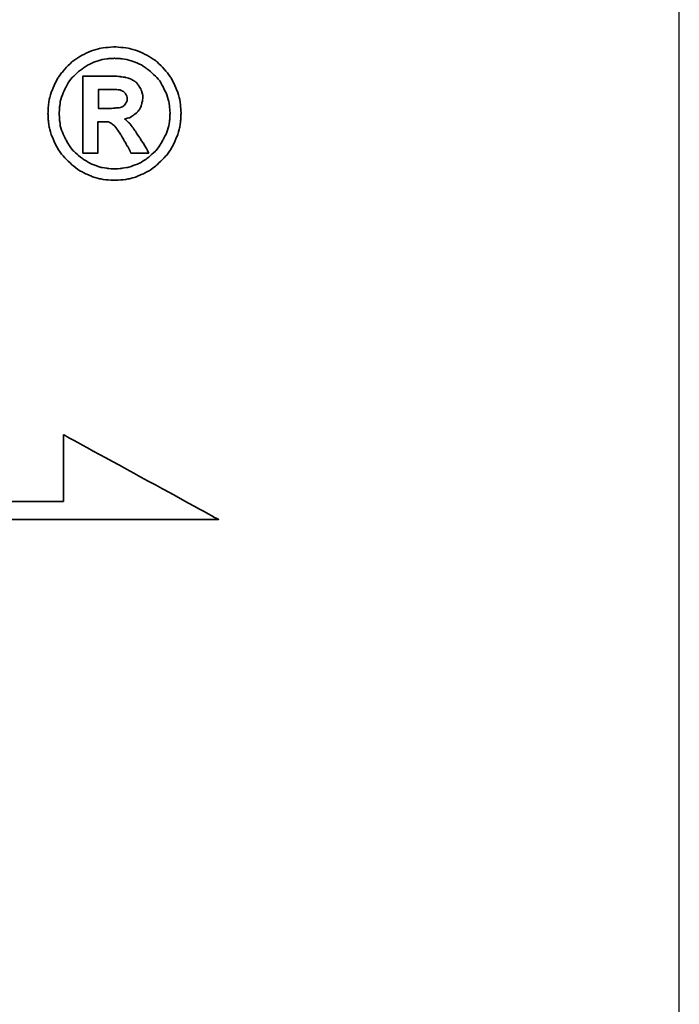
# Model space of a CAD drawing. Header units: millimetres. Extents: x 36 to 369, y 420 to 544.
# Tile 45 of 47: x 309.33 to 313.95, y 452.67 to 459.57. Entities that reach past the tile are written whole.
import ezdxf

# ---------------------------------------------------------------- set-up
doc = ezdxf.new("R2010")
doc.units = ezdxf.units.MM
for name, color, linetype in [('2', 7, 'CONTINUOUS'), ('DIM', 4, 'CONTINUOUS'), ('layer 1', 7, 'CONTINUOUS')]:
    doc.layers.add(name, color=color, linetype=linetype)

# ---------------------------------------------------------------- blocks, each defined once
blk = doc.blocks.new('TBI MOTION logo(完整正式版)')
at = {"layer": 'layer 1', "color": 22, "lineweight": 35}
for points, knots in [([(81.20634, 4.98624), (81.20634, 4.98624), (81.18649, 5.32862), (81.18649, 5.32862), (81.18649, 5.32862), (81.18649, 5.32862), (81.13886, 5.66206), (81.13886, 5.66206), (81.13886, 5.66206), (81.13886, 5.66206), (81.04359, 5.97764), (81.04359, 5.97764), (81.04359, 5.97764), (81.04359, 5.97764), (80.91061, 6.29124), (80.91061, 6.29124), (80.91061, 6.29124), (80.91061, 6.29124), (80.75778, 6.58697), (80.75778, 6.58697), (80.75778, 6.58697), (80.75778, 6.58697), (80.5593, 6.85294), (80.5593, 6.85294), (80.5593, 6.85294), (80.5593, 6.85294), (80.33105, 7.1189), (80.33105, 7.1189), (80.33105, 7.1189), (80.33105, 7.1189), (80.09287, 7.33921), (80.09287, 7.33921), (80.09287, 7.33921), (80.09287, 7.33921), (79.815, 7.51982), (79.815, 7.51982), (79.815, 7.51982), (79.815, 7.51982), (79.51133, 7.69051), (79.51133, 7.69051), (79.51133, 7.69051), (79.51133, 7.69051), (79.19773, 7.8235), (79.19773, 7.8235), (79.19773, 7.8235), (79.19773, 7.8235), (78.88215, 7.91877), (78.88215, 7.91877), (78.88215, 7.91877), (78.88215, 7.91877), (78.54871, 7.95846), (78.54871, 7.95846), (78.54871, 7.95846), (78.54871, 7.95846), (78.21526, 7.98625), (78.21526, 7.98625), (78.21526, 7.98625), (78.21526, 7.98625), (77.87388, 7.95846), (77.87388, 7.95846), (77.87388, 7.95846), (77.87388, 7.95846), (77.54044, 7.91877), (77.54044, 7.91877), (77.54044, 7.91877), (77.54044, 7.91877), (77.22485, 7.8235), (77.22485, 7.8235), (77.22485, 7.8235), (77.22485, 7.8235), (76.91027, 7.69051), (76.91027, 7.69051), (76.91027, 7.69051), (76.91027, 7.69051), (76.6056, 7.51982), (76.6056, 7.51982), (76.6056, 7.51982), (76.6056, 7.51982), (76.32972, 7.33921), (76.32972, 7.33921), (76.32972, 7.33921), (76.32972, 7.33921), (76.09154, 7.1189), (76.09154, 7.1189), (76.09154, 7.1189), (76.09154, 7.1189), (75.86329, 6.85294), (75.86329, 6.85294), (75.86329, 6.85294), (75.86329, 6.85294), (75.66382, 6.58697), (75.66382, 6.58697), (75.66382, 6.58697), (75.66382, 6.58697), (75.51099, 6.29124), (75.51099, 6.29124), (75.51099, 6.29124), (75.51099, 6.29124), (75.37702, 5.97764), (75.37702, 5.97764), (75.37702, 5.97764), (75.37702, 5.97764), (75.28175, 5.66206), (75.28175, 5.66206), (75.28175, 5.66206), (75.28175, 5.66206), (75.23411, 5.32862), (75.23411, 5.32862), (75.23411, 5.32862), (75.23411, 5.32862), (75.21625, 4.98624), (75.21625, 4.98624), (75.21625, 4.98624), (75.21625, 4.98624), (75.23411, 4.6528), (75.23411, 4.6528), (75.23411, 4.6528), (75.23411, 4.6528), (75.28175, 4.32035), (75.28175, 4.32035), (75.28175, 4.32035), (75.28175, 4.32035), (75.37702, 3.99583), (75.37702, 3.99583), (75.37702, 3.99583), (75.37702, 3.99583), (75.51099, 3.68224), (75.51099, 3.68224), (75.51099, 3.68224), (75.51099, 3.68224), (75.66382, 3.38749), (75.66382, 3.38749), (75.66382, 3.38749), (75.66382, 3.38749), (75.86329, 3.10963), (75.86329, 3.10963), (75.86329, 3.10963), (75.86329, 3.10963), (76.09154, 2.87145), (76.09154, 2.87145), (76.09154, 2.87145), (76.09154, 2.87145), (76.32972, 2.6432), (76.32972, 2.6432), (76.32972, 2.6432), (76.32972, 2.6432), (76.6056, 2.43381), (76.6056, 2.43381), (76.6056, 2.43381), (76.6056, 2.43381), (76.91027, 2.27205), (76.91027, 2.27205), (76.91027, 2.27205), (76.91027, 2.27205), (77.22485, 2.13906), (77.22485, 2.13906), (77.22485, 2.13906), (77.22485, 2.13906), (77.54044, 2.0438), (77.54044, 2.0438), (77.54044, 2.0438), (77.54044, 2.0438), (77.87388, 1.99616), (77.87388, 1.99616), (77.87388, 1.99616), (77.87388, 1.99616), (78.21526, 1.97631), (78.21526, 1.97631), (78.21526, 1.97631), (78.21526, 1.97631), (78.54871, 1.99616), (78.54871, 1.99616), (78.54871, 1.99616), (78.54871, 1.99616), (78.88215, 2.0438), (78.88215, 2.0438), (78.88215, 2.0438), (78.88215, 2.0438), (79.19773, 2.13906), (79.19773, 2.13906), (79.19773, 2.13906), (79.19773, 2.13906), (79.51133, 2.27205), (79.51133, 2.27205), (79.51133, 2.27205), (79.51133, 2.27205), (79.815, 2.43381), (79.815, 2.43381), (79.815, 2.43381), (79.815, 2.43381), (80.09287, 2.6432), (80.09287, 2.6432), (80.09287, 2.6432), (80.09287, 2.6432), (80.33105, 2.87145), (80.33105, 2.87145), (80.33105, 2.87145), (80.33105, 2.87145), (80.5593, 3.10963), (80.5593, 3.10963), (80.5593, 3.10963), (80.5593, 3.10963), (80.75778, 3.38749), (80.75778, 3.38749), (80.75778, 3.38749), (80.75778, 3.38749), (80.91061, 3.68224), (80.91061, 3.68224), (80.91061, 3.68224), (80.91061, 3.68224), (81.04359, 3.99583), (81.04359, 3.99583), (81.04359, 3.99583), (81.04359, 3.99583), (81.13886, 4.32035), (81.13886, 4.32035), (81.13886, 4.32035), (81.13886, 4.32035), (81.18649, 4.6528), (81.18649, 4.6528), (81.18649, 4.6528), (81.18649, 4.6528), (81.20634, 4.98624), (81.20634, 4.98624)], [0, 0, 0, 0, 0.01785714, 0.01785714, 0.01785714, 0.01785715, 0.03571429, 0.03571429, 0.03571429, 0.0357143, 0.05357143, 0.05357143, 0.05357143, 0.05357144, 0.07142857, 0.07142857, 0.07142857, 0.07142858, 0.08928571, 0.08928571, 0.08928571, 0.08928572, 0.10714286, 0.10714286, 0.10714286, 0.10714287, 0.125, 0.125, 0.125, 0.12500001, 0.14285714, 0.14285714, 0.14285714, 0.14285715, 0.16071429, 0.16071429, 0.16071429, 0.1607143, 0.17857143, 0.17857143, 0.17857143, 0.17857144, 0.19642857, 0.19642857, 0.19642857, 0.19642858, 0.21428571, 0.21428571, 0.21428571, 0.21428572, 0.23214286, 0.23214286, 0.23214286, 0.23214287, 0.25, 0.25, 0.25, 0.25000001, 0.26785714, 0.26785714, 0.26785714, 0.26785715, 0.28571429, 0.28571429, 0.28571429, 0.2857143, 0.30357143, 0.30357143, 0.30357143, 0.30357144, 0.32142857, 0.32142857, 0.32142857, 0.32142858, 0.33928571, 0.33928571, 0.33928571, 0.33928572, 0.35714286, 0.35714286, 0.35714286, 0.35714287, 0.375, 0.375, 0.375, 0.37500001, 0.39285714, 0.39285714, 0.39285714, 0.39285715, 0.41071429, 0.41071429, 0.41071429, 0.4107143, 0.42857143, 0.42857143, 0.42857143, 0.42857144, 0.44642857, 0.44642857, 0.44642857, 0.44642858, 0.46428571, 0.46428571, 0.46428571, 0.46428572, 0.48214286, 0.48214286, 0.48214286, 0.48214287, 0.5, 0.5, 0.5, 0.50000001, 0.51785714, 0.51785714, 0.51785714, 0.51785715, 0.53571429, 0.53571429, 0.53571429, 0.5357143, 0.55357143, 0.55357143, 0.55357143, 0.55357144, 0.57142857, 0.57142857, 0.57142857, 0.57142858, 0.58928571, 0.58928571, 0.58928571, 0.58928572, 0.60714286, 0.60714286, 0.60714286, 0.60714287, 0.625, 0.625, 0.625, 0.62500001, 0.64285714, 0.64285714, 0.64285714, 0.64285715, 0.66071429, 0.66071429, 0.66071429, 0.6607143, 0.67857143, 0.67857143, 0.67857143, 0.67857144, 0.69642857, 0.69642857, 0.69642857, 0.69642858, 0.71428571, 0.71428571, 0.71428571, 0.71428572, 0.73214286, 0.73214286, 0.73214286, 0.73214287, 0.75, 0.75, 0.75, 0.75000001, 0.76785714, 0.76785714, 0.76785714, 0.76785715, 0.78571429, 0.78571429, 0.78571429, 0.7857143, 0.80357143, 0.80357143, 0.80357143, 0.80357144, 0.82142857, 0.82142857, 0.82142857, 0.82142858, 0.83928571, 0.83928571, 0.83928571, 0.83928572, 0.85714286, 0.85714286, 0.85714286, 0.85714287, 0.875, 0.875, 0.875, 0.87500001, 0.89285714, 0.89285714, 0.89285714, 0.89285715, 0.91071429, 0.91071429, 0.91071429, 0.9107143, 0.92857143, 0.92857143, 0.92857143, 0.92857144, 0.94642857, 0.94642857, 0.94642857, 0.94642858, 0.96428571, 0.96428571, 0.96428571, 0.96428572, 0.98214286, 0.98214286, 0.98214286, 0.98214287, 1, 1, 1, 1]), ([(80.71014, 4.98624), (80.71014, 4.98624), (80.69129, 5.29091), (80.69129, 5.29091), (80.69129, 5.29091), (80.69129, 5.29091), (80.64464, 5.57672), (80.64464, 5.57672), (80.64464, 5.57672), (80.64464, 5.57672), (80.54937, 5.87245), (80.54937, 5.87245), (80.54937, 5.87245), (80.54937, 5.87245), (80.41639, 6.14833), (80.41639, 6.14833), (80.41639, 6.14833), (80.41639, 6.14833), (80.27349, 6.41429), (80.27349, 6.41429), (80.27349, 6.41429), (80.27349, 6.41429), (80.08295, 6.64255), (80.08295, 6.64255), (80.08295, 6.64255), (80.08295, 6.64255), (79.86264, 6.84301), (79.86264, 6.84301), (79.86264, 6.84301), (79.86264, 6.84301), (79.63439, 7.03355), (79.63439, 7.03355), (79.63439, 7.03355), (79.63439, 7.03355), (79.37835, 7.1963), (79.37835, 7.1963), (79.37835, 7.1963), (79.37835, 7.1963), (79.10246, 7.30944), (79.10246, 7.30944), (79.10246, 7.30944), (79.10246, 7.30944), (78.81665, 7.40471), (78.81665, 7.40471), (78.81665, 7.40471), (78.81665, 7.40471), (78.511, 7.45234), (78.511, 7.45234), (78.511, 7.45234), (78.511, 7.45234), (78.21526, 7.47219), (78.21526, 7.47219), (78.21526, 7.47219), (78.21526, 7.47219), (77.9106, 7.45234), (77.9106, 7.45234), (77.9106, 7.45234), (77.9106, 7.45234), (77.61685, 7.40471), (77.61685, 7.40471), (77.61685, 7.40471), (77.61685, 7.40471), (77.32012, 7.30944), (77.32012, 7.30944), (77.32012, 7.30944), (77.32012, 7.30944), (77.06309, 7.1963), (77.06309, 7.1963), (77.06309, 7.1963), (77.06309, 7.1963), (76.80606, 7.03355), (76.80606, 7.03355), (76.80606, 7.03355), (76.80606, 7.03355), (76.55797, 6.84301), (76.55797, 6.84301), (76.55797, 6.84301), (76.55797, 6.84301), (76.34063, 6.64255), (76.34063, 6.64255), (76.34063, 6.64255), (76.34063, 6.64255), (76.1491, 6.41429), (76.1491, 6.41429), (76.1491, 6.41429), (76.1491, 6.41429), (76.0062, 6.14833), (76.0062, 6.14833), (76.0062, 6.14833), (76.0062, 6.14833), (75.88314, 5.87245), (75.88314, 5.87245), (75.88314, 5.87245), (75.88314, 5.87245), (75.77794, 5.57672), (75.77794, 5.57672), (75.77794, 5.57672), (75.77794, 5.57672), (75.73924, 5.29091), (75.73924, 5.29091), (75.73924, 5.29091), (75.73924, 5.29091), (75.72039, 4.98624), (75.72039, 4.98624), (75.72039, 4.98624), (75.72039, 4.98624), (75.73924, 4.67165), (75.73924, 4.67165), (75.73924, 4.67165), (75.73924, 4.67165), (75.77794, 4.37791), (75.77794, 4.37791), (75.77794, 4.37791), (75.77794, 4.37791), (75.88314, 4.10102), (75.88314, 4.10102), (75.88314, 4.10102), (75.88314, 4.10102), (76.0062, 3.83407), (76.0062, 3.83407), (76.0062, 3.83407), (76.0062, 3.83407), (76.15902, 3.56811), (76.15902, 3.56811), (76.15902, 3.56811), (76.15902, 3.56811), (76.34063, 3.32001), (76.34063, 3.32001), (76.34063, 3.32001), (76.34063, 3.32001), (76.55797, 3.11955), (76.55797, 3.11955), (76.55797, 3.11955), (76.55797, 3.11955), (76.80606, 2.92901), (76.80606, 2.92901), (76.80606, 2.92901), (76.80606, 2.92901), (77.06309, 2.76725), (77.06309, 2.76725), (77.06309, 2.76725), (77.06309, 2.76725), (77.32012, 2.65412), (77.32012, 2.65412), (77.32012, 2.65412), (77.32012, 2.65412), (77.61685, 2.55786), (77.61685, 2.55786), (77.61685, 2.55786), (77.61685, 2.55786), (77.9106, 2.51022), (77.9106, 2.51022), (77.9106, 2.51022), (77.9106, 2.51022), (78.21526, 2.49137), (78.21526, 2.49137), (78.21526, 2.49137), (78.21526, 2.49137), (78.511, 2.51022), (78.511, 2.51022), (78.511, 2.51022), (78.511, 2.51022), (78.81665, 2.55786), (78.81665, 2.55786), (78.81665, 2.55786), (78.81665, 2.55786), (79.10246, 2.65412), (79.10246, 2.65412), (79.10246, 2.65412), (79.10246, 2.65412), (79.37835, 2.76725), (79.37835, 2.76725), (79.37835, 2.76725), (79.37835, 2.76725), (79.63439, 2.92901), (79.63439, 2.92901), (79.63439, 2.92901), (79.63439, 2.92901), (79.86264, 3.11955), (79.86264, 3.11955), (79.86264, 3.11955), (79.86264, 3.11955), (80.08295, 3.32001), (80.08295, 3.32001), (80.08295, 3.32001), (80.08295, 3.32001), (80.26356, 3.56811), (80.26356, 3.56811), (80.26356, 3.56811), (80.26356, 3.56811), (80.41639, 3.83407), (80.41639, 3.83407), (80.41639, 3.83407), (80.41639, 3.83407), (80.54937, 4.10102), (80.54937, 4.10102), (80.54937, 4.10102), (80.54937, 4.10102), (80.64464, 4.37791), (80.64464, 4.37791), (80.64464, 4.37791), (80.64464, 4.37791), (80.69129, 4.67165), (80.69129, 4.67165), (80.69129, 4.67165), (80.69129, 4.67165), (80.71014, 4.98624), (80.71014, 4.98624)], [0, 0, 0, 0, 0.01923077, 0.01923077, 0.01923077, 0.01923078, 0.03846154, 0.03846154, 0.03846154, 0.03846155, 0.05769231, 0.05769231, 0.05769231, 0.05769232, 0.07692308, 0.07692308, 0.07692308, 0.07692309, 0.09615385, 0.09615385, 0.09615385, 0.09615386, 0.11538462, 0.11538462, 0.11538462, 0.11538463, 0.13461538, 0.13461538, 0.13461538, 0.13461539, 0.15384615, 0.15384615, 0.15384615, 0.15384616, 0.17307692, 0.17307692, 0.17307692, 0.17307693, 0.19230769, 0.19230769, 0.19230769, 0.1923077, 0.21153846, 0.21153846, 0.21153846, 0.21153847, 0.23076923, 0.23076923, 0.23076923, 0.23076924, 0.25, 0.25, 0.25, 0.25000001, 0.26923077, 0.26923077, 0.26923077, 0.26923078, 0.28846154, 0.28846154, 0.28846154, 0.28846155, 0.30769231, 0.30769231, 0.30769231, 0.30769232, 0.32692308, 0.32692308, 0.32692308, 0.32692309, 0.34615385, 0.34615385, 0.34615385, 0.34615386, 0.36538462, 0.36538462, 0.36538462, 0.36538463, 0.38461538, 0.38461538, 0.38461538, 0.38461539, 0.40384615, 0.40384615, 0.40384615, 0.40384616, 0.42307692, 0.42307692, 0.42307692, 0.42307693, 0.44230769, 0.44230769, 0.44230769, 0.4423077, 0.46153846, 0.46153846, 0.46153846, 0.46153847, 0.48076923, 0.48076923, 0.48076923, 0.48076924, 0.5, 0.5, 0.5, 0.50000001, 0.51923077, 0.51923077, 0.51923077, 0.51923078, 0.53846154, 0.53846154, 0.53846154, 0.53846155, 0.55769231, 0.55769231, 0.55769231, 0.55769232, 0.57692308, 0.57692308, 0.57692308, 0.57692309, 0.59615385, 0.59615385, 0.59615385, 0.59615386, 0.61538462, 0.61538462, 0.61538462, 0.61538463, 0.63461538, 0.63461538, 0.63461538, 0.63461539, 0.65384615, 0.65384615, 0.65384615, 0.65384616, 0.67307692, 0.67307692, 0.67307692, 0.67307693, 0.69230769, 0.69230769, 0.69230769, 0.6923077, 0.71153846, 0.71153846, 0.71153846, 0.71153847, 0.73076923, 0.73076923, 0.73076923, 0.73076924, 0.75, 0.75, 0.75, 0.75000001, 0.76923077, 0.76923077, 0.76923077, 0.76923078, 0.78846154, 0.78846154, 0.78846154, 0.78846155, 0.80769231, 0.80769231, 0.80769231, 0.80769232, 0.82692308, 0.82692308, 0.82692308, 0.82692309, 0.84615385, 0.84615385, 0.84615385, 0.84615386, 0.86538462, 0.86538462, 0.86538462, 0.86538463, 0.88461538, 0.88461538, 0.88461538, 0.88461539, 0.90384615, 0.90384615, 0.90384615, 0.90384616, 0.92307692, 0.92307692, 0.92307692, 0.92307693, 0.94230769, 0.94230769, 0.94230769, 0.9423077, 0.96153846, 0.96153846, 0.96153846, 0.96153847, 0.98076923, 0.98076923, 0.98076923, 0.98076924, 1, 1, 1, 1]), ([(76.78721, 3.2823), (76.78721, 3.2823), (76.78721, 3.32001), (76.78721, 3.32001), (76.78721, 3.32001), (76.78721, 3.32001), (76.78721, 3.42422), (76.78721, 3.42422), (76.78721, 3.42422), (76.78721, 3.42422), (76.78721, 3.59689), (76.78721, 3.59689), (76.78721, 3.59689), (76.78721, 3.59689), (76.78721, 3.80529), (76.78721, 3.80529), (76.78721, 3.80529), (76.78721, 3.80529), (76.78721, 4.0524), (76.78721, 4.0524), (76.78721, 4.0524), (76.78721, 4.0524), (76.78721, 4.32035), (76.78721, 4.32035), (76.78721, 4.32035), (76.78721, 4.32035), (76.78721, 4.92868), (76.78721, 4.92868), (76.78721, 4.92868), (76.78721, 4.92868), (76.78721, 5.53801), (76.78721, 5.53801), (76.78721, 5.53801), (76.78721, 5.53801), (76.78721, 5.82482), (76.78721, 5.82482), (76.78721, 5.82482), (76.78721, 5.82482), (76.78721, 6.07291), (76.78721, 6.07291), (76.78721, 6.07291), (76.78721, 6.07291), (76.78721, 6.30017), (76.78721, 6.30017), (76.78721, 6.30017), (76.78721, 6.30017), (76.78721, 6.45399), (76.78721, 6.45399), (76.78721, 6.45399), (76.78721, 6.45399), (76.78721, 6.5572), (76.78721, 6.5572), (76.78721, 6.5572), (76.78721, 6.5572), (76.78721, 6.59689), (76.78721, 6.59689), (76.78721, 6.59689), (76.78721, 6.59689), (76.78721, 6.67232), (76.78721, 6.67232), (76.78721, 6.67232), (76.78721, 6.67232), (76.8537, 6.67232), (76.8537, 6.67232), (76.8537, 6.67232), (76.8537, 6.67232), (76.87355, 6.67232), (76.87355, 6.67232), (76.87355, 6.67232), (76.87355, 6.67232), (76.91027, 6.67232), (76.91027, 6.67232), (76.91027, 6.67232), (76.91027, 6.67232), (77.04424, 6.67232), (77.04424, 6.67232), (77.04424, 6.67232), (77.04424, 6.67232), (77.22485, 6.67232), (77.22485, 6.67232), (77.22485, 6.67232), (77.22485, 6.67232), (77.43524, 6.67232), (77.43524, 6.67232), (77.43524, 6.67232), (77.43524, 6.67232), (77.65357, 6.67232), (77.65357, 6.67232), (77.65357, 6.67232), (77.65357, 6.67232), (77.82625, 6.67232), (77.82625, 6.67232), (77.82625, 6.67232), (77.82625, 6.67232), (77.94037, 6.67232), (77.94037, 6.67232), (77.94037, 6.67232), (77.94037, 6.67232), (77.97709, 6.67232), (77.97709, 6.67232), (77.97709, 6.67232), (77.97709, 6.67232), (77.99694, 6.67232), (77.99694, 6.67232), (77.99694, 6.67232), (77.99694, 6.67232), (78.00686, 6.67232), (78.00686, 6.67232), (78.00686, 6.67232), (78.00686, 6.67232), (78.28275, 6.6624), (78.28275, 6.6624), (78.28275, 6.6624), (78.28275, 6.6624), (78.50107, 6.64255), (78.50107, 6.64255), (78.50107, 6.64255), (78.50107, 6.64255), (78.511, 6.64255), (78.511, 6.64255), (78.511, 6.64255), (78.511, 6.64255), (78.70154, 6.61476), (78.70154, 6.61476), (78.70154, 6.61476), (78.70154, 6.61476), (78.70154, 6.60483), (78.70154, 6.60483), (78.70154, 6.60483), (78.70154, 6.60483), (78.86429, 6.56713), (78.86429, 6.56713), (78.86429, 6.56713), (78.86429, 6.56713), (78.87223, 6.56713), (78.87223, 6.56713), (78.87223, 6.56713), (78.87223, 6.56713), (78.99727, 6.51056), (78.99727, 6.51056), (78.99727, 6.51056), (78.99727, 6.51056), (79.00719, 6.51056), (79.00719, 6.51056), (79.00719, 6.51056), (79.00719, 6.51056), (79.00719, 6.50162), (79.00719, 6.50162), (79.00719, 6.50162), (79.00719, 6.50162), (79.1104, 6.43415), (79.1104, 6.43415), (79.1104, 6.43415), (79.1104, 6.43415), (79.12132, 6.43415), (79.12132, 6.43415), (79.12132, 6.43415), (79.12132, 6.43415), (79.22552, 6.34781), (79.22552, 6.34781), (79.22552, 6.34781), (79.22552, 6.34781), (79.23544, 6.33888), (79.23544, 6.33888), (79.23544, 6.33888), (79.23544, 6.33888), (79.23544, 6.32895), (79.23544, 6.32895), (79.23544, 6.32895), (79.23544, 6.32895), (79.31087, 6.21483), (79.31087, 6.21483), (79.31087, 6.21483), (79.31087, 6.21483), (79.38629, 6.1007), (79.38629, 6.1007), (79.38629, 6.1007), (79.38629, 6.1007), (79.3972, 6.1007), (79.3972, 6.1007), (79.3972, 6.1007), (79.3972, 6.1007), (79.3972, 6.09078), (79.3972, 6.09078), (79.3972, 6.09078), (79.3972, 6.09078), (79.43392, 5.97764), (79.43392, 5.97764), (79.43392, 5.97764), (79.43392, 5.97764), (79.43392, 5.96772), (79.43392, 5.96772), (79.43392, 5.96772), (79.43392, 5.96772), (79.47362, 5.83474), (79.47362, 5.83474), (79.47362, 5.83474), (79.47362, 5.83474), (79.48156, 5.82482), (79.48156, 5.82482), (79.48156, 5.82482), (79.48156, 5.82482), (79.48156, 5.69977), (79.48156, 5.69977), (79.48156, 5.69977), (79.48156, 5.69977), (79.48156, 5.69183), (79.48156, 5.69183), (79.48156, 5.69183), (79.48156, 5.69183), (79.4637, 5.51915), (79.4637, 5.51915), (79.4637, 5.51915), (79.4637, 5.51915), (79.4637, 5.51122), (79.4637, 5.51122), (79.4637, 5.51122), (79.4637, 5.51122), (79.45377, 5.51122), (79.45377, 5.51122), (79.45377, 5.51122), (79.45377, 5.51122), (79.41507, 5.34847), (79.41507, 5.34847), (79.41507, 5.34847), (79.41507, 5.34847), (79.41507, 5.33854), (79.41507, 5.33854), (79.41507, 5.33854), (79.41507, 5.33854), (79.41507, 5.32862), (79.41507, 5.32862), (79.41507, 5.32862), (79.41507, 5.32862), (79.33865, 5.16785), (79.33865, 5.16785), (79.33865, 5.16785), (79.33865, 5.16785), (79.33071, 5.15693), (79.33071, 5.15693), (79.33071, 5.15693), (79.33071, 5.15693), (79.2156, 5.02495), (79.2156, 5.02495), (79.2156, 5.02495), (79.2156, 5.02495), (79.20567, 5.01502), (79.20567, 5.01502), (79.20567, 5.01502), (79.20567, 5.01502), (79.05483, 4.89991), (79.05483, 4.89991), (79.05483, 4.89991), (79.05483, 4.89991), (79.04491, 4.89197), (79.04491, 4.89197), (79.04491, 4.89197), (79.04491, 4.89197), (78.89208, 4.7967), (78.89208, 4.7967), (78.89208, 4.7967), (78.89208, 4.7967), (78.88215, 4.7967), (78.88215, 4.7967), (78.88215, 4.7967), (78.88215, 4.7967), (78.69161, 4.73913), (78.69161, 4.73913), (78.69161, 4.73913), (78.69161, 4.73913), (78.68169, 4.73913), (78.68169, 4.73913), (78.68169, 4.73913), (78.68169, 4.73913), (78.68169, 4.72921), (78.68169, 4.72921), (78.68169, 4.72921), (78.68169, 4.72921), (78.78688, 4.63394), (78.78688, 4.63394), (78.78688, 4.63394), (78.78688, 4.63394), (78.902, 4.52875), (78.902, 4.52875), (78.902, 4.52875), (78.902, 4.52875), (78.91093, 4.52081), (78.91093, 4.52081), (78.91093, 4.52081), (78.91093, 4.52081), (79.02506, 4.36798), (79.02506, 4.36798), (79.02506, 4.36798), (79.02506, 4.36798), (79.1501, 4.1953), (79.1501, 4.1953), (79.1501, 4.1953), (79.1501, 4.1953), (79.1501, 4.18736), (79.1501, 4.18736), (79.1501, 4.18736), (79.1501, 4.18736), (79.29201, 3.96705), (79.29201, 3.96705), (79.29201, 3.96705), (79.29201, 3.96705), (79.31087, 3.93828), (79.31087, 3.93828), (79.31087, 3.93828), (79.31087, 3.93828), (79.32079, 3.93828), (79.32079, 3.93828), (79.32079, 3.93828), (79.32079, 3.93828), (79.3585, 3.87178), (79.3585, 3.87178), (79.3585, 3.87178), (79.3585, 3.87178), (79.50141, 3.64353), (79.50141, 3.64353), (79.50141, 3.64353), (79.50141, 3.64353), (79.51133, 3.64353), (79.51133, 3.64353), (79.51133, 3.64353), (79.51133, 3.64353), (79.64431, 3.41528), (79.64431, 3.41528), (79.64431, 3.41528), (79.64431, 3.41528), (79.68202, 3.3478), (79.68202, 3.3478), (79.68202, 3.3478), (79.68202, 3.3478), (79.70187, 3.31009), (79.70187, 3.31009), (79.70187, 3.31009), (79.70187, 3.31009), (79.7495, 3.2049), (79.7495, 3.2049), (79.7495, 3.2049), (79.7495, 3.2049), (79.64431, 3.2049), (79.64431, 3.2049), (79.64431, 3.2049), (79.64431, 3.2049), (79.62546, 3.2049), (79.62546, 3.2049), (79.62546, 3.2049), (79.62546, 3.2049), (79.53912, 3.2049), (79.53912, 3.2049), (79.53912, 3.2049), (79.53912, 3.2049), (79.31087, 3.2049), (79.31087, 3.2049), (79.31087, 3.2049), (79.31087, 3.2049), (79.08262, 3.2049), (79.08262, 3.2049), (79.08262, 3.2049), (79.08262, 3.2049), (79.00719, 3.2049), (79.00719, 3.2049), (79.00719, 3.2049), (79.00719, 3.2049), (78.98735, 3.2049), (78.98735, 3.2049), (78.98735, 3.2049), (78.98735, 3.2049), (78.94964, 3.2049), (78.94964, 3.2049), (78.94964, 3.2049), (78.94964, 3.2049), (78.92979, 3.24459), (78.92979, 3.24459), (78.92979, 3.24459), (78.92979, 3.24459), (78.91093, 3.2823), (78.91093, 3.2823), (78.91093, 3.2823), (78.91093, 3.2823), (78.91093, 3.29223), (78.91093, 3.29223), (78.91093, 3.29223), (78.91093, 3.29223), (78.89208, 3.3478), (78.89208, 3.3478), (78.89208, 3.3478), (78.89208, 3.3478), (78.78688, 3.52048), (78.78688, 3.52048), (78.78688, 3.52048), (78.78688, 3.52048), (78.69161, 3.7001), (78.69161, 3.7001), (78.69161, 3.7001), (78.69161, 3.7001), (78.6539, 3.7388), (78.6539, 3.7388), (78.6539, 3.7388), (78.6539, 3.7388), (78.64398, 3.74873), (78.64398, 3.74873), (78.64398, 3.74873), (78.64398, 3.74873), (78.64398, 3.75766), (78.64398, 3.75766), (78.64398, 3.75766), (78.64398, 3.75766), (78.63405, 3.78644), (78.63405, 3.78644), (78.63405, 3.78644), (78.63405, 3.78644), (78.48321, 4.04347), (78.48321, 4.04347), (78.48321, 4.04347), (78.48321, 4.04347), (78.33038, 4.2618), (78.33038, 4.2618), (78.33038, 4.2618), (78.33038, 4.2618), (78.20732, 4.43447), (78.20732, 4.43447), (78.20732, 4.43447), (78.20732, 4.43447), (78.09221, 4.52081), (78.09221, 4.52081), (78.09221, 4.52081), (78.09221, 4.52081), (78.02472, 4.56845), (78.02472, 4.56845), (78.02472, 4.56845), (78.02472, 4.56845), (77.9493, 4.60616), (77.9493, 4.60616), (77.9493, 4.60616), (77.9493, 4.60616), (77.8451, 4.61608), (77.8451, 4.61608), (77.8451, 4.61608), (77.8451, 4.61608), (77.71113, 4.61608), (77.71113, 4.61608), (77.71113, 4.61608), (77.71113, 4.61608), (77.69128, 4.61608), (77.69128, 4.61608), (77.69128, 4.61608), (77.69128, 4.61608), (77.67342, 4.61608), (77.67342, 4.61608), (77.67342, 4.61608), (77.67342, 4.61608), (77.5583, 4.61608), (77.5583, 4.61608), (77.5583, 4.61608), (77.5583, 4.61608), (77.46303, 4.61608), (77.46303, 4.61608), (77.46303, 4.61608), (77.46303, 4.61608), (77.46303, 4.54761), (77.46303, 4.54761), (77.46303, 4.54761), (77.46303, 4.54761), (77.46303, 4.47318), (77.46303, 4.47318), (77.46303, 4.47318), (77.46303, 4.47318), (77.46303, 4.24294), (77.46303, 4.24294), (77.46303, 4.24294), (77.46303, 4.24294), (77.46303, 3.99583), (77.46303, 3.99583), (77.46303, 3.99583), (77.46303, 3.99583), (77.46303, 3.72888), (77.46303, 3.72888), (77.46303, 3.72888), (77.46303, 3.72888), (77.46303, 3.51055), (77.46303, 3.51055), (77.46303, 3.51055), (77.46303, 3.51055), (77.46303, 3.42422), (77.46303, 3.42422), (77.46303, 3.42422), (77.46303, 3.42422), (77.46303, 3.35773), (77.46303, 3.35773), (77.46303, 3.35773), (77.46303, 3.35773), (77.46303, 3.30017), (77.46303, 3.30017), (77.46303, 3.30017), (77.46303, 3.30017), (77.46303, 3.2823), (77.46303, 3.2823), (77.46303, 3.2823), (77.46303, 3.2823), (77.46303, 3.2049), (77.46303, 3.2049), (77.46303, 3.2049), (77.46303, 3.2049), (77.39753, 3.2049), (77.39753, 3.2049), (77.39753, 3.2049), (77.39753, 3.2049), (77.37768, 3.2049), (77.37768, 3.2049), (77.37768, 3.2049), (77.37768, 3.2049), (77.32012, 3.2049), (77.32012, 3.2049), (77.32012, 3.2049), (77.32012, 3.2049), (77.12165, 3.2049), (77.12165, 3.2049), (77.12165, 3.2049), (77.12165, 3.2049), (76.94897, 3.2049), (76.94897, 3.2049), (76.94897, 3.2049), (76.94897, 3.2049), (76.8924, 3.2049), (76.8924, 3.2049), (76.8924, 3.2049), (76.8924, 3.2049), (76.8537, 3.2049), (76.8537, 3.2049), (76.8537, 3.2049), (76.8537, 3.2049), (76.78721, 3.2049), (76.78721, 3.2049), (76.78721, 3.2049), (76.78721, 3.2049), (76.78721, 3.2823), (76.78721, 3.2823)], [0, 0, 0, 0, 0.00740741, 0.00740741, 0.00740741, 0.00740742, 0.01481481, 0.01481481, 0.01481481, 0.01481482, 0.02222222, 0.02222222, 0.02222222, 0.02222223, 0.02962963, 0.02962963, 0.02962963, 0.02962964, 0.03703704, 0.03703704, 0.03703704, 0.03703705, 0.04444444, 0.04444444, 0.04444444, 0.04444445, 0.05185185, 0.05185185, 0.05185185, 0.05185186, 0.05925926, 0.05925926, 0.05925926, 0.05925927, 0.06666667, 0.06666667, 0.06666667, 0.06666668, 0.07407407, 0.07407407, 0.07407407, 0.07407408, 0.08148148, 0.08148148, 0.08148148, 0.08148149, 0.08888889, 0.08888889, 0.08888889, 0.0888889, 0.0962963, 0.0962963, 0.0962963, 0.09629631, 0.1037037, 0.1037037, 0.1037037, 0.10370371, 0.11111111, 0.11111111, 0.11111111, 0.11111112, 0.11851852, 0.11851852, 0.11851852, 0.11851853, 0.12592593, 0.12592593, 0.12592593, 0.12592594, 0.13333333, 0.13333333, 0.13333333, 0.13333334, 0.14074074, 0.14074074, 0.14074074, 0.14074075, 0.14814815, 0.14814815, 0.14814815, 0.14814816, 0.15555556, 0.15555556, 0.15555556, 0.15555557, 0.16296296, 0.16296296, 0.16296296, 0.16296297, 0.17037037, 0.17037037, 0.17037037, 0.17037038, 0.17777778, 0.17777778, 0.17777778, 0.17777779, 0.18518519, 0.18518519, 0.18518519, 0.1851852, 0.19259259, 0.19259259, 0.19259259, 0.1925926, 0.2, 0.2, 0.2, 0.20000001, 0.20740741, 0.20740741, 0.20740741, 0.20740742, 0.21481481, 0.21481481, 0.21481481, 0.21481482, 0.22222222, 0.22222222, 0.22222222, 0.22222223, 0.22962963, 0.22962963, 0.22962963, 0.22962964, 0.23703704, 0.23703704, 0.23703704, 0.23703705, 0.24444444, 0.24444444, 0.24444444, 0.24444445, 0.25185185, 0.25185185, 0.25185185, 0.25185186, 0.25925926, 0.25925926, 0.25925926, 0.25925927, 0.26666667, 0.26666667, 0.26666667, 0.26666668, 0.27407407, 0.27407407, 0.27407407, 0.27407408, 0.28148148, 0.28148148, 0.28148148, 0.28148149, 0.28888889, 0.28888889, 0.28888889, 0.2888889, 0.2962963, 0.2962963, 0.2962963, 0.29629631, 0.3037037, 0.3037037, 0.3037037, 0.30370371, 0.31111111, 0.31111111, 0.31111111, 0.31111112, 0.31851852, 0.31851852, 0.31851852, 0.31851853, 0.32592593, 0.32592593, 0.32592593, 0.32592594, 0.33333333, 0.33333333, 0.33333333, 0.33333334, 0.34074074, 0.34074074, 0.34074074, 0.34074075, 0.34814815, 0.34814815, 0.34814815, 0.34814816, 0.35555556, 0.35555556, 0.35555556, 0.35555557, 0.36296296, 0.36296296, 0.36296296, 0.36296297, 0.37037037, 0.37037037, 0.37037037, 0.37037038, 0.37777778, 0.37777778, 0.37777778, 0.37777779, 0.38518519, 0.38518519, 0.38518519, 0.3851852, 0.39259259, 0.39259259, 0.39259259, 0.3925926, 0.4, 0.4, 0.4, 0.40000001, 0.40740741, 0.40740741, 0.40740741, 0.40740742, 0.41481481, 0.41481481, 0.41481481, 0.41481482, 0.42222222, 0.42222222, 0.42222222, 0.42222223, 0.42962963, 0.42962963, 0.42962963, 0.42962964, 0.43703704, 0.43703704, 0.43703704, 0.43703705, 0.44444444, 0.44444444, 0.44444444, 0.44444445, 0.45185185, 0.45185185, 0.45185185, 0.45185186, 0.45925926, 0.45925926, 0.45925926, 0.45925927, 0.46666667, 0.46666667, 0.46666667, 0.46666668, 0.47407407, 0.47407407, 0.47407407, 0.47407408, 0.48148148, 0.48148148, 0.48148148, 0.48148149, 0.48888889, 0.48888889, 0.48888889, 0.4888889, 0.4962963, 0.4962963, 0.4962963, 0.49629631, 0.5037037, 0.5037037, 0.5037037, 0.50370371, 0.51111111, 0.51111111, 0.51111111, 0.51111112, 0.51851852, 0.51851852, 0.51851852, 0.51851853, 0.52592593, 0.52592593, 0.52592593, 0.52592594, 0.53333333, 0.53333333, 0.53333333, 0.53333334, 0.54074074, 0.54074074, 0.54074074, 0.54074075, 0.54814815, 0.54814815, 0.54814815, 0.54814816, 0.55555556, 0.55555556, 0.55555556, 0.55555557, 0.56296296, 0.56296296, 0.56296296, 0.56296297, 0.57037037, 0.57037037, 0.57037037, 0.57037038, 0.57777778, 0.57777778, 0.57777778, 0.57777779, 0.58518519, 0.58518519, 0.58518519, 0.5851852, 0.59259259, 0.59259259, 0.59259259, 0.5925926, 0.6, 0.6, 0.6, 0.60000001, 0.60740741, 0.60740741, 0.60740741, 0.60740742, 0.61481481, 0.61481481, 0.61481481, 0.61481482, 0.62222222, 0.62222222, 0.62222222, 0.62222223, 0.62962963, 0.62962963, 0.62962963, 0.62962964, 0.63703704, 0.63703704, 0.63703704, 0.63703705, 0.64444444, 0.64444444, 0.64444444, 0.64444445, 0.65185185, 0.65185185, 0.65185185, 0.65185186, 0.65925926, 0.65925926, 0.65925926, 0.65925927, 0.66666667, 0.66666667, 0.66666667, 0.66666668, 0.67407407, 0.67407407, 0.67407407, 0.67407408, 0.68148148, 0.68148148, 0.68148148, 0.68148149, 0.68888889, 0.68888889, 0.68888889, 0.6888889, 0.6962963, 0.6962963, 0.6962963, 0.69629631, 0.7037037, 0.7037037, 0.7037037, 0.70370371, 0.71111111, 0.71111111, 0.71111111, 0.71111112, 0.71851852, 0.71851852, 0.71851852, 0.71851853, 0.72592593, 0.72592593, 0.72592593, 0.72592594, 0.73333333, 0.73333333, 0.73333333, 0.73333334, 0.74074074, 0.74074074, 0.74074074, 0.74074075, 0.74814815, 0.74814815, 0.74814815, 0.74814816, 0.75555556, 0.75555556, 0.75555556, 0.75555557, 0.76296296, 0.76296296, 0.76296296, 0.76296297, 0.77037037, 0.77037037, 0.77037037, 0.77037038, 0.77777778, 0.77777778, 0.77777778, 0.77777779, 0.78518519, 0.78518519, 0.78518519, 0.7851852, 0.79259259, 0.79259259, 0.79259259, 0.7925926, 0.8, 0.8, 0.8, 0.80000001, 0.80740741, 0.80740741, 0.80740741, 0.80740742, 0.81481481, 0.81481481, 0.81481481, 0.81481482, 0.82222222, 0.82222222, 0.82222222, 0.82222223, 0.82962963, 0.82962963, 0.82962963, 0.82962964, 0.83703704, 0.83703704, 0.83703704, 0.83703705, 0.84444444, 0.84444444, 0.84444444, 0.84444445, 0.85185185, 0.85185185, 0.85185185, 0.85185186, 0.85925926, 0.85925926, 0.85925926, 0.85925927, 0.86666667, 0.86666667, 0.86666667, 0.86666668, 0.87407407, 0.87407407, 0.87407407, 0.87407408, 0.88148148, 0.88148148, 0.88148148, 0.88148149, 0.88888889, 0.88888889, 0.88888889, 0.8888889, 0.8962963, 0.8962963, 0.8962963, 0.89629631, 0.9037037, 0.9037037, 0.9037037, 0.90370371, 0.91111111, 0.91111111, 0.91111111, 0.91111112, 0.91851852, 0.91851852, 0.91851852, 0.91851853, 0.92592593, 0.92592593, 0.92592593, 0.92592594, 0.93333333, 0.93333333, 0.93333333, 0.93333334, 0.94074074, 0.94074074, 0.94074074, 0.94074075, 0.94814815, 0.94814815, 0.94814815, 0.94814816, 0.95555556, 0.95555556, 0.95555556, 0.95555557, 0.96296296, 0.96296296, 0.96296296, 0.96296297, 0.97037037, 0.97037037, 0.97037037, 0.97037038, 0.97777778, 0.97777778, 0.97777778, 0.97777779, 0.98518519, 0.98518519, 0.98518519, 0.9851852, 0.99259259, 0.99259259, 0.99259259, 0.9925926, 1, 1, 1, 1]), ([(77.48288, 6.07291), (77.48288, 6.07291), (77.48288, 5.99551), (77.48288, 5.99551), (77.48288, 5.99551), (77.48288, 5.99551), (77.48288, 5.82482), (77.48288, 5.82482), (77.48288, 5.82482), (77.48288, 5.82482), (77.48288, 5.63328), (77.48288, 5.63328), (77.48288, 5.63328), (77.48288, 5.63328), (77.48288, 5.46358), (77.48288, 5.46358), (77.48288, 5.46358), (77.48288, 5.46358), (77.48288, 5.29091), (77.48288, 5.29091), (77.48288, 5.29091), (77.48288, 5.29091), (77.48288, 5.21449), (77.48288, 5.21449), (77.48288, 5.21449), (77.48288, 5.21449), (77.50074, 5.21449), (77.50074, 5.21449), (77.50074, 5.21449), (77.50074, 5.21449), (77.71113, 5.21449), (77.71113, 5.21449), (77.71113, 5.21449), (77.71113, 5.21449), (77.94037, 5.21449), (77.94037, 5.21449), (77.94037, 5.21449), (77.94037, 5.21449), (78.01579, 5.21449), (78.01579, 5.21449), (78.01579, 5.21449), (78.01579, 5.21449), (78.03465, 5.21449), (78.03465, 5.21449), (78.03465, 5.21449), (78.03465, 5.21449), (78.2629, 5.23335), (78.2629, 5.23335), (78.2629, 5.23335), (78.2629, 5.23335), (78.42565, 5.24327), (78.42565, 5.24327), (78.42565, 5.24327), (78.42565, 5.24327), (78.54871, 5.28098), (78.54871, 5.28098), (78.54871, 5.28098), (78.54871, 5.28098), (78.62611, 5.32862), (78.62611, 5.32862), (78.62611, 5.32862), (78.62611, 5.32862), (78.69161, 5.40503), (78.69161, 5.40503), (78.69161, 5.40503), (78.69161, 5.40503), (78.73925, 5.48145), (78.73925, 5.48145), (78.73925, 5.48145), (78.73925, 5.48145), (78.77696, 5.55885), (78.77696, 5.55885), (78.77696, 5.55885), (78.77696, 5.55885), (78.77696, 5.65214), (78.77696, 5.65214), (78.77696, 5.65214), (78.77696, 5.65214), (78.76902, 5.76726), (78.76902, 5.76726), (78.76902, 5.76726), (78.76902, 5.76726), (78.71146, 5.87245), (78.71146, 5.87245), (78.71146, 5.87245), (78.71146, 5.87245), (78.62611, 5.96772), (78.62611, 5.96772), (78.62611, 5.96772), (78.62611, 5.96772), (78.511, 6.02528), (78.511, 6.02528), (78.511, 6.02528), (78.511, 6.02528), (78.44451, 6.05306), (78.44451, 6.05306), (78.44451, 6.05306), (78.44451, 6.05306), (78.32046, 6.06299), (78.32046, 6.06299), (78.32046, 6.06299), (78.32046, 6.06299), (78.18748, 6.07291), (78.18748, 6.07291), (78.18748, 6.07291), (78.18748, 6.07291), (77.99694, 6.07291), (77.99694, 6.07291), (77.99694, 6.07291), (77.99694, 6.07291), (77.97709, 6.07291), (77.97709, 6.07291), (77.97709, 6.07291), (77.97709, 6.07291), (77.90167, 6.07291), (77.90167, 6.07291), (77.90167, 6.07291), (77.90167, 6.07291), (77.69128, 6.07291), (77.69128, 6.07291), (77.69128, 6.07291), (77.69128, 6.07291), (77.50074, 6.07291), (77.50074, 6.07291), (77.50074, 6.07291), (77.50074, 6.07291), (77.48288, 6.07291), (77.48288, 6.07291)], [0, 0, 0, 0, 0.03125, 0.03125, 0.03125, 0.03125001, 0.0625, 0.0625, 0.0625, 0.06250001, 0.09375, 0.09375, 0.09375, 0.09375001, 0.125, 0.125, 0.125, 0.12500001, 0.15625, 0.15625, 0.15625, 0.15625001, 0.1875, 0.1875, 0.1875, 0.18750001, 0.21875, 0.21875, 0.21875, 0.21875001, 0.25, 0.25, 0.25, 0.25000001, 0.28125, 0.28125, 0.28125, 0.28125001, 0.3125, 0.3125, 0.3125, 0.31250001, 0.34375, 0.34375, 0.34375, 0.34375001, 0.375, 0.375, 0.375, 0.37500001, 0.40625, 0.40625, 0.40625, 0.40625001, 0.4375, 0.4375, 0.4375, 0.43750001, 0.46875, 0.46875, 0.46875, 0.46875001, 0.5, 0.5, 0.5, 0.50000001, 0.53125, 0.53125, 0.53125, 0.53125001, 0.5625, 0.5625, 0.5625, 0.56250001, 0.59375, 0.59375, 0.59375, 0.59375001, 0.625, 0.625, 0.625, 0.62500001, 0.65625, 0.65625, 0.65625, 0.65625001, 0.6875, 0.6875, 0.6875, 0.68750001, 0.71875, 0.71875, 0.71875, 0.71875001, 0.75, 0.75, 0.75, 0.75000001, 0.78125, 0.78125, 0.78125, 0.78125001, 0.8125, 0.8125, 0.8125, 0.81250001, 0.84375, 0.84375, 0.84375, 0.84375001, 0.875, 0.875, 0.875, 0.87500001, 0.90625, 0.90625, 0.90625, 0.90625001, 0.9375, 0.9375, 0.9375, 0.93750001, 0.96875, 0.96875, 0.96875, 0.96875001, 1, 1, 1, 1]), ([(75.90875, -9.47875), (75.90875, -9.47875), (75.90875, -12.28625), (75.90875, -12.28625), (75.90875, -12.28625), (75.90875, -12.28625), (75.90875, -12.47875), (75.90875, -12.47875), (75.90875, -12.47875), (75.90875, -12.47875), (75.71625, -12.47875), (75.71625, -12.47875), (75.71625, -12.47875), (75.71625, -12.47875), (-88.32875, -12.47875), (-88.32875, -12.47875), (-88.32875, -12.47875), (-88.32875, -12.47875), (-88.32875, -13.29375), (-88.32875, -13.29375), (-88.32875, -13.29375), (-88.32875, -13.29375), (82.89125, -13.29375), (82.89125, -13.29375), (82.89125, -13.29375), (82.89125, -13.29375), (75.90875, -9.47875), (75.90875, -9.47875)], [0, 0, 0, 0, 0.14285714, 0.14285714, 0.14285714, 0.14285715, 0.28571429, 0.28571429, 0.28571429, 0.2857143, 0.42857143, 0.42857143, 0.42857143, 0.42857144, 0.57142857, 0.57142857, 0.57142857, 0.57142858, 0.71428571, 0.71428571, 0.71428571, 0.71428572, 0.85714286, 0.85714286, 0.85714286, 0.85714287, 1, 1, 1, 1])]:
    blk.add_open_spline(points, degree=3, knots=knots, dxfattribs=at)

msp = doc.modelspace()

# ---------------------------------------------------------------- linework, layer by layer
at = {"layer": '2', "color": 0, "linetype": 'Continuous'}
msp.add_line((313.9534, 447.0222), (313.9534, 480.5222), dxfattribs=at)

# ---------------------------------------------------------------- block references
at = {"layer": 'DIM', "color": 0, "xscale": 0.1555785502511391, "yscale": 0.1555785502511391, "zscale": 0.1555785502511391}
msp.add_blockref('TBI MOTION logo(完整正式版)', (297.8307, 458.1342), dxfattribs=at)

doc.saveas('drawing.dxf')
